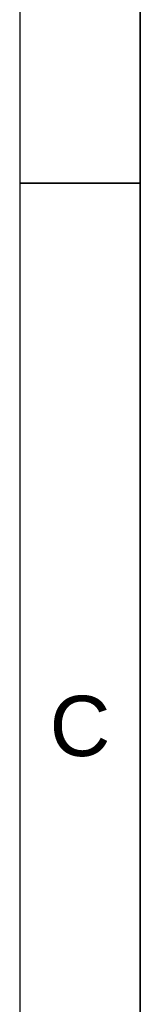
# Paper-space layout 'SHEET_1' of a CAD drawing. Header units: inches. Extents: x 3 to 360, y 8 to 227.
# Tile 17 of 98: x 2.67 to 8, y 134.36 to 177.9. Entities that reach past the tile are written whole.
import ezdxf
from ezdxf.enums import TextEntityAlignment as Align

# ---------------------------------------------------------------- set-up
doc = ezdxf.new("R2010")
doc.units = ezdxf.units.IN
doc.header["$LTSCALE"] = 10.666667
doc.header["$MEASUREMENT"] = 0
doc.layers.get('0').update_dxf_attribs({"lineweight": 25})
doc.layers.get('DEFPOINTS').update_dxf_attribs({"lineweight": 25})
doc.layers.add('BORDER', color=7, linetype='Continuous', lineweight=25)
doc.layers.add('BORDER_TEXT', color=7, linetype='Continuous', lineweight=25)
doc.styles.add('Text Style153', font='arial.ttf')

# ---------------------------------------------------------------- blocks, each defined once
blk = doc.blocks.new('Borders ProEnergy ANSI-D')
at = {"layer": 'BORDER', "lineweight": 35}
for p, q in [((0.75, 1.25), (0.75, 20.75)), ((0.25, 16), (0.75, 16))]:
    blk.add_line(p, q, dxfattribs=at)
at = {"layer": 'DEFPOINTS'}
blk.add_line((0.25, 21.25), (0.25, 0.75), dxfattribs=at)
at = {"layer": 'BORDER_TEXT', "style": 'Text Style153'}
blk.add_text('C', height=0.25, dxfattribs=at).set_placement((0.5, 13.625), align=Align.CENTER)

psp = doc.layouts.new('SHEET_1')

# ---------------------------------------------------------------- block references
at = {"xscale": 10.66666666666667, "yscale": 10.66666666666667, "zscale": 10.66666666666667}
psp.add_blockref('Borders ProEnergy ANSI-D', (0, 0), dxfattribs=at)

doc.saveas('drawing.dxf')
